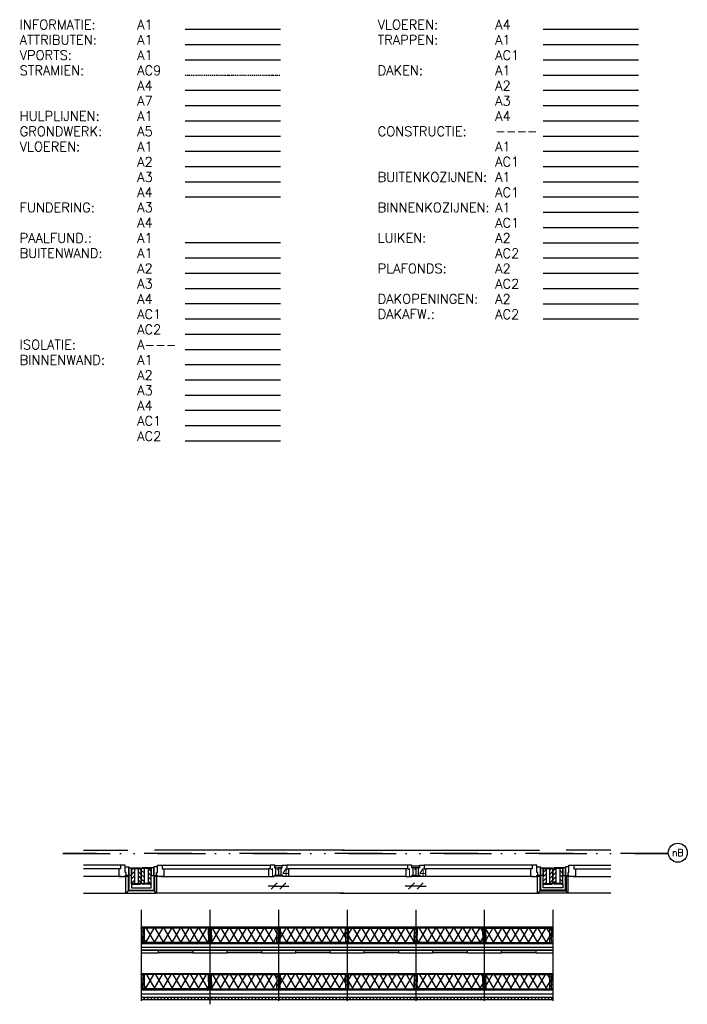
# Model space of a CAD drawing. Extents: x 7198 to 172353, y -998 to 131648.
# Tile 63 of 66: x 106598 to 115357, y 82936 to 95853. Entities that reach past the tile are written whole.
import ezdxf
from ezdxf.enums import TextEntityAlignment as Align

# ---------------------------------------------------------------- set-up
doc = ezdxf.new("R2010")
doc.units = 0
doc.header["$LTSCALE"] = 50
doc.header["$MEASUREMENT"] = 0
doc.header["$PDSIZE"] = -1
for name, pattern in [('DASHDOT', [25, 12.5, -6.25, 0, -6.25]), ('DASHDOT2', [0.5, 0.25, -0.125, 0, -0.125]), ('DD1', [2.66667, 1.66667, -0.5, 0, -0.5]), ('HIDDEN2', [0.1875, 0.125, -0.0625])]:
    doc.linetypes.add(name, pattern=pattern)
doc.layers.get('0').update_dxf_attribs({"linetype": 'CONTINUOUS'})
doc.layers.get('DEFPOINTS').update_dxf_attribs({"linetype": 'CONTINUOUS'})
for name, color, linetype in [('A--01A1_ACEER', 1, 'CONTINUOUS'), ('A--A21--_F-23-', 9, 'CONTINUOUS'), ('A--A25--_F-2--', 9, 'CONTINUOUS'), ('A--A42--_F-23-', 9, 'CONTINUOUS'), ('A--I01A1_INFO', 1, 'CONTINUOUS'), ('A--L$7A1-_STRAMIEN', 1, 'CONTINUOUS'), ('A--L01A1_ATTRIBUTEN', 1, 'CONTINUOUS'), ('A--L07A4_STRAMIEN', 4, 'CONTINUOUS'), ('A--L07A7_STRAMIEN', 7, 'CONTINUOUS'), ('A--L07AC9_STRAMIEN', 9, 'DASHDOT2'), ('A--L08A1_HULPLIJNEN', 1, 'CONTINUOUS'), ('A--L11A5_GRONDWERK', 5, 'CONTINUOUS'), ('A--L13A1_VLOEREN', 1, 'CONTINUOUS'), ('A--L13A2_VLOEREN', 2, 'CONTINUOUS'), ('A--L13A3_VLOEREN', 3, 'CONTINUOUS'), ('A--L13A4_VLOEREN', 4, 'CONTINUOUS'), ('A--L17A1_PAALFUNDERING', 1, 'CONTINUOUS'), ('A--L21--', 3, 'CONTINUOUS'), ('A--L21--_F-2--', 7, 'CONTINUOUS'), ('A--L21A1_BUITENWAND', 1, 'CONTINUOUS'), ('A--L21A2_BUITENWAND', 2, 'CONTINUOUS'), ('A--L21A2_ISOLATIE', 1, 'CONTINUOUS'), ('A--L21A3_BUITENWAND', 3, 'CONTINUOUS'), ('A--L21A4_BUITENWAND', 4, 'CONTINUOUS'), ('A--L21AC1_BUITENWAND', 1, 'HIDDEN2'), ('A--L22A1_BINNENWAND', 1, 'CONTINUOUS'), ('A--L22A2_BINNENWAND', 2, 'CONTINUOUS'), ('A--L22A3_BINNENWAND', 3, 'CONTINUOUS'), ('A--L22A4_BINNENWAND', 4, 'CONTINUOUS'), ('A--L22AC1_BINNENWAND', 1, 'HIDDEN2'), ('A--L22AC2_BINNENWAND', 2, 'HIDDEN2'), ('A--L23A4_VLOEREN', 4, 'CONTINUOUS'), ('A--L24A1_TRAPPEN', 1, 'CONTINUOUS'), ('A--L24AC1_TRAPPEN', 1, 'HIDDEN2'), ('A--L25--', 7, 'CONTINUOUS'), ('A--L25--_F-23-', 7, 'CONTINUOUS'), ('A--L27A1_DAKEN', 1, 'CONTINUOUS'), ('A--L27A2_DAKEN', 2, 'CONTINUOUS'), ('A--L27A3_DAKEN', 3, 'CONTINUOUS'), ('A--L27A4_DAKEN', 4, 'CONTINUOUS'), ('A--L28_KONSTRUKTIES', 4, 'CONTINUOUS'), ('A--L28A1_KONSTRUKTIES', 1, 'CONTINUOUS'), ('A--L28AC1_KONSTRUKTIES', 1, 'HIDDEN2'), ('A--L31A1_BUITENKOZIJN', 1, 'CONTINUOUS'), ('A--L31AC1_BUITENKOZIJN', 1, 'HIDDEN2'), ('A--L32A1_BINNENKOZIJN', 1, 'CONTINUOUS'), ('A--L32AC1_BINNENKOZIJN', 1, 'HIDDEN2'), ('A--L33A2_LUIKEN', 2, 'CONTINUOUS'), ('A--L33AC2_LUIKEN', 2, 'HIDDEN2'), ('A--L35A2_PLAFONDS', 2, 'CONTINUOUS'), ('A--L35AC2_PLAFONDS', 2, 'HIDDEN2'), ('A--L37A2_DAKOPENINGEN', 2, 'CONTINUOUS'), ('A--L3A1_VPORTS', 1, 'CONTINUOUS'), ('A--L42--', 7, 'CONTINUOUS'), ('A--L42--_F-23-', 7, 'CONTINUOUS'), ('A--L47A2_DAKAFW', 2, 'HIDDEN2'), ('A--M$1A-_F123-', 1, 'CONTINUOUS'), ('AT$1A-25_TEKST', 2, 'CONTINUOUS'), ('STRAMIEN', 1, 'DD1'), ('X--LR---_CP', 7, 'CONTINUOUS')]:
    doc.layers.add(name, color=color, linetype=linetype)
doc.styles.add('B-01', font='SIMPLEX.SHX', dxfattribs={"width": 0.8, "height": 4.5})
doc.styles.add('HIEMSTRA', font='romans.shx')
doc.dimstyles.get("Standard").update_dxf_attribs({"dimscale": 40, "dimtxt": 2.5, "dimasz": 2, "dimexe": 0.3, "dimexo": 0.3, "dimgap": 2, "dimtad": 1, "dimdec": 0, "dimzin": 0, "dimdsep": 46, "dimtxsty": 'HIEMSTRA', "dimblk1": 'OBLIQUE', "dimblk2": 'OBLIQUE', "dimsah": 1, "dimcen": -0.09, "dimdle": 0.3, "dimse1": 1, "dimclrd": 2, "dimclre": 2, "dimclrt": 3, "dimadec": 0, "dimazin": 0, "dimtfac": 1, "dimtdec": 4, "dimtofl": 0, "dimtmove": 2, "dimatfit": 3, "dimldrblk": 'OBLIQUE', "dimfxl": 1, "dimtvp": 625, "dimtolj": 1, "dimtzin": 0, "dimarcsym": 0})
pattern_1 = [(60, (0, -50), (-86.603, 50), []), (120, (0, -50), (-86.603, -50), [])]
pattern_2 = [(240, (6e-15, 50), (86.603, -50), []), (300, (6e-15, 50), (86.603, 50), [])]

# ---------------------------------------------------------------- blocks, each defined once
blk = doc.blocks.new('*U756')
at = {"layer": 'A--A42--_F-23-', "linetype": 'Continuous'}
h = blk.add_hatch(dxfattribs=at)
h.set_pattern_fill('ALFALINE', color=256, scale=40, style=0)
h.set_pattern_definition([(45, (-108063.55, -84517.18), (-28.284271, 28.284271), [])])
h.paths.add_polyline_path([(0, 0), (0, 5), (120, 5), (120, 0), (120, -5), (0, -5)])
at = {"layer": 'A--L42--_F-23-', "color": 2, "linetype": 'Continuous'}
for points in [[(0, 0), (0, 5), (120, 5), (120, 0)], [(0, 0), (0, -5), (120, -5), (120, 0)]]:
    blk.add_lwpolyline(points, dxfattribs=at)
blk = doc.blocks.new('*U755')
at = {"layer": 'A--A42--_F-23-', "linetype": 'Continuous'}
h = blk.add_hatch(dxfattribs=at)
h.set_pattern_fill('ALFALINE', color=256, scale=40, style=0)
h.set_pattern_definition([(45, (-108063.55, -84723.18), (-28.284271, 28.284271), [])])
h.paths.add_polyline_path([(0, 0), (0, 5), (120, 5), (120, 0), (120, -5), (0, -5)])
at = {"layer": 'A--L42--_F-23-', "color": 2, "linetype": 'Continuous'}
for points in [[(0, 0), (0, 5), (120, 5), (120, 0)], [(0, 0), (0, -5), (120, -5), (120, 0)]]:
    blk.add_lwpolyline(points, dxfattribs=at)
blk = doc.blocks.new('NH40_196')
at = {"layer": 'A--A25--_F-2--'}
h = blk.add_hatch(dxfattribs=at)
h.set_pattern_fill('ALFALINE', color=256, scale=40, style=0, pattern_type=2)
h.set_pattern_definition([(45, (-6, 0), (-28.284, 28.284), [])])
h.paths.add_polyline_path([(0, 0), (0, 196), (40, 196), (40, 0)])
at = {"layer": 'A--L25--_F-23-', "color": 2, "linetype": 'Continuous'}
blk.add_lwpolyline([(0, 0), (0, 196), (40, 196), (40, 0)], close=True, dxfattribs=at)
at = {"layer": 'X--LR---_CP'}
for p in [(0, 0), (0, 0), (40, 0)]:
    blk.add_point(p, dxfattribs=at)
blk = doc.blocks.new('*U754')
at = {"layer": 'A--A42--_F-23-', "linetype": 'Continuous'}
h = blk.add_hatch(dxfattribs=at)
h.set_pattern_fill('ALFALINE', color=256, scale=40, style=0)
h.set_pattern_definition([(45, (-108323.55, -84517.18), (-28.284271, 28.284271), [])])
h.paths.add_polyline_path([(0, 0), (0, -5), (-120, -5), (-120, 0), (-120, 5), (0, 5)])
at = {"layer": 'A--L42--_F-23-', "color": 2, "linetype": 'Continuous'}
for points in [[(0, 0), (0, 5), (-120, 5), (-120, 0)], [(0, 0), (0, -5), (-120, -5), (-120, 0)]]:
    blk.add_lwpolyline(points, dxfattribs=at)
blk = doc.blocks.new('*U753')
at = {"layer": 'A--A42--_F-23-', "linetype": 'Continuous'}
h = blk.add_hatch(dxfattribs=at)
h.set_pattern_fill('ALFALINE', color=256, scale=40, style=0)
h.set_pattern_definition([(45, (-108323.55, -84723.18), (-28.284271, 28.284271), [])])
h.paths.add_polyline_path([(0, 0), (0, -5), (-120, -5), (-120, 0), (-120, 5), (0, 5)])
at = {"layer": 'A--L42--_F-23-', "color": 2, "linetype": 'Continuous'}
for points in [[(0, 0), (0, 5), (-120, 5), (-120, 0)], [(0, 0), (0, -5), (-120, -5), (-120, 0)]]:
    blk.add_lwpolyline(points, dxfattribs=at)
blk = doc.blocks.new('_OBLIQUE')
at = {"color": 0, "linetype": 'ByBlock'}
blk.add_line((-0.5, -0.5), (0.5, 0.5), dxfattribs=at)
blk = doc.blocks.new('*D254')
at = {"color": 2, "linetype": 'ByBlock', "transparency": 16777216}
for p, q in [((41280, 7475), (41200, 7475)), ((41280, 7475), (41394, 7475)), ((41394, 7485), (41394, 7487)), ((41394, 7475), (41474, 7475))]:
    blk.add_line(p, q, dxfattribs=at)
at = {"layer": 'DEFPOINTS', "color": 0, "linetype": 'ByBlock', "transparency": 16777216}
for p in [(41280, 7473), (41394, 7475), (41394, 7473)]:
    blk.add_point(p, dxfattribs=at)
at = {"color": 2, "linetype": 'ByBlock', "transparency": 16777216, "xscale": 80, "yscale": 80, "zscale": 80}
blk.add_blockref('_OBLIQUE', (41280, 7475), dxfattribs=at)
at = {"color": 2, "linetype": 'ByBlock', "transparency": 16777216, "xscale": 80, "yscale": 80, "zscale": 80, "rotation": 180}
blk.add_blockref('_OBLIQUE', (41394, 7475), dxfattribs=at)
at = {"color": 3, "linetype": 'ByBlock', "transparency": 16777216, "insert": (41337, 7657), "char_height": 100, "attachment_point": 5, "style": 'HIEMSTRA'}
blk.add_mtext('\\A1;114', dxfattribs=at)
blk = doc.blocks.new('*U752')
at = {"layer": 'A--A42--_F-23-', "linetype": 'Continuous'}
h = blk.add_hatch(dxfattribs=at)
h.set_pattern_fill('ALFALINE', color=256, scale=40, style=0)
h.set_pattern_definition([(45, (-110050.55, -84623.18), (-28.284271, 28.284271), [])])
h.paths.add_polyline_path([(0, 0), (0, -5), (-114, -5), (-114, 0), (-114, 5), (0, 5)])
at = {"layer": 'A--L42--_F-23-', "color": 2, "linetype": 'Continuous'}
for points in [[(0, 0), (0, 5), (-114, 5), (-114, 0)], [(0, 0), (0, -5), (-114, -5), (-114, 0)]]:
    blk.add_lwpolyline(points, dxfattribs=at)
blk = doc.blocks.new('*D255')
at = {"color": 2, "linetype": 'ByBlock', "transparency": 16777216}
for p, q in [((43080, 7475), (43000, 7475)), ((43080, 7485), (43080, 7487)), ((43194, 7475), (43080, 7475)), ((43194, 7475), (43274, 7475))]:
    blk.add_line(p, q, dxfattribs=at)
at = {"layer": 'DEFPOINTS', "color": 0, "linetype": 'ByBlock', "transparency": 16777216}
for p in [(43080, 7475), (43080, 7473), (43194, 7473)]:
    blk.add_point(p, dxfattribs=at)
at = {"color": 2, "linetype": 'ByBlock', "transparency": 16777216, "xscale": 80, "yscale": 80, "zscale": 80}
blk.add_blockref('_OBLIQUE', (43080, 7475), dxfattribs=at)
at = {"color": 2, "linetype": 'ByBlock', "transparency": 16777216, "xscale": 80, "yscale": 80, "zscale": 80, "rotation": 180}
blk.add_blockref('_OBLIQUE', (43194, 7475), dxfattribs=at)
at = {"color": 3, "linetype": 'ByBlock', "transparency": 16777216, "insert": (43137, 7657), "char_height": 100, "attachment_point": 5, "style": 'HIEMSTRA'}
blk.add_mtext('\\A1;114', dxfattribs=at)
blk = doc.blocks.new('*U751')
at = {"layer": 'A--A42--_F-23-', "linetype": 'Continuous'}
h = blk.add_hatch(dxfattribs=at)
h.set_pattern_fill('ALFALINE', color=256, scale=40, style=0)
h.set_pattern_definition([(45, (-111736.55, -84623.18), (-28.284271, 28.284271), [])])
h.paths.add_polyline_path([(0, 0), (0, 5), (114, 5), (114, 0), (114, -5), (0, -5)])
at = {"layer": 'A--L42--_F-23-', "color": 2, "linetype": 'Continuous'}
for points in [[(0, 0), (0, 5), (114, 5), (114, 0)], [(0, 0), (0, -5), (114, -5), (114, 0)]]:
    blk.add_lwpolyline(points, dxfattribs=at)
blk = doc.blocks.new('*U750')
at = {"layer": 'A--A42--_F-23-', "linetype": 'Continuous'}
h = blk.add_hatch(dxfattribs=at)
h.set_pattern_fill('ALFALINE', color=256, scale=40, style=0)
h.set_pattern_definition([(45, (-113723.55, -84517.18), (-28.284271, 28.284271), [])])
h.paths.add_polyline_path([(0, 0), (0, -5), (-120, -5), (-120, 0), (-120, 5), (0, 5)])
at = {"layer": 'A--L42--_F-23-', "color": 2, "linetype": 'Continuous'}
for points in [[(0, 0), (0, 5), (-120, 5), (-120, 0)], [(0, 0), (0, -5), (-120, -5), (-120, 0)]]:
    blk.add_lwpolyline(points, dxfattribs=at)
blk = doc.blocks.new('*U749')
at = {"layer": 'A--A42--_F-23-', "linetype": 'Continuous'}
h = blk.add_hatch(dxfattribs=at)
h.set_pattern_fill('ALFALINE', color=256, scale=40, style=0)
h.set_pattern_definition([(45, (-113463.55, -84517.18), (-28.284271, 28.284271), [])])
h.paths.add_polyline_path([(0, 0), (0, 5), (120, 5), (120, 0), (120, -5), (0, -5)])
at = {"layer": 'A--L42--_F-23-', "color": 2, "linetype": 'Continuous'}
for points in [[(0, 0), (0, 5), (120, 5), (120, 0)], [(0, 0), (0, -5), (120, -5), (120, 0)]]:
    blk.add_lwpolyline(points, dxfattribs=at)
blk = doc.blocks.new('*U748')
at = {"layer": 'A--A42--_F-23-', "linetype": 'Continuous'}
h = blk.add_hatch(dxfattribs=at)
h.set_pattern_fill('ALFALINE', color=256, scale=40, style=0)
h.set_pattern_definition([(45, (-113723.55, -84723.18), (-28.284271, 28.284271), [])])
h.paths.add_polyline_path([(0, 0), (0, -5), (-120, -5), (-120, 0), (-120, 5), (0, 5)])
at = {"layer": 'A--L42--_F-23-', "color": 2, "linetype": 'Continuous'}
for points in [[(0, 0), (0, 5), (-120, 5), (-120, 0)], [(0, 0), (0, -5), (-120, -5), (-120, 0)]]:
    blk.add_lwpolyline(points, dxfattribs=at)
blk = doc.blocks.new('*U747')
at = {"layer": 'A--A42--_F-23-', "linetype": 'Continuous'}
h = blk.add_hatch(dxfattribs=at)
h.set_pattern_fill('ALFALINE', color=256, scale=40, style=0)
h.set_pattern_definition([(45, (-113463.55, -84723.18), (-28.284271, 28.284271), [])])
h.paths.add_polyline_path([(0, 0), (0, 5), (120, 5), (120, 0), (120, -5), (0, -5)])
at = {"layer": 'A--L42--_F-23-', "color": 2, "linetype": 'Continuous'}
for points in [[(0, 0), (0, 5), (120, 5), (120, 0)], [(0, 0), (0, -5), (120, -5), (120, 0)]]:
    blk.add_lwpolyline(points, dxfattribs=at)
blk = doc.blocks.new('*U746')
at = {"layer": 'A--A42--_F-23-', "linetype": 'Continuous'}
h = blk.add_hatch(dxfattribs=at)
h.set_pattern_fill('ALFALINE', color=256, scale=40, style=0)
h.set_pattern_definition([(45, (-113583.69, -83735.577), (-28.284271, 28.284271), [])])
h.paths.add_polyline_path([(0, 0), (0, -5), (-5380, -5), (-5380, 0), (-5380, 5), (0, 5)])
at = {"layer": 'A--L42--_F-23-', "color": 2, "linetype": 'Continuous'}
for points in [[(0, 0), (0, 5), (-5380, 5), (-5380, 0)], [(0, 0), (0, -5), (-5380, -5), (-5380, 0)]]:
    blk.add_lwpolyline(points, dxfattribs=at)
blk = doc.blocks.new('*U745')
at = {"layer": 'A--A42--_F-23-', "linetype": 'Continuous'}
h = blk.add_hatch(dxfattribs=at)
h.set_pattern_fill('ALFALINE', color=256, scale=40, style=0)
h.set_pattern_definition([(45, (-113583.54, -83941.577), (-28.284271, 28.284271), [])])
h.paths.add_polyline_path([(0, 0), (0, -5), (-5380, -5), (-5380, 0), (-5380, 5), (0, 5)])
at = {"layer": 'A--L42--_F-23-', "color": 2, "linetype": 'Continuous'}
for points in [[(0, 0), (0, 5), (-5380, 5), (-5380, 0)], [(0, 0), (0, -5), (-5380, -5), (-5380, 0)]]:
    blk.add_lwpolyline(points, dxfattribs=at)
blk = doc.blocks.new('*U744')
at = {"layer": 'A--A21--_F-23-', "linetype": 'Continuous'}
h = blk.add_hatch(dxfattribs=at)
h.set_pattern_fill('ALFAISO', color=256, scale=100, style=0)
h.set_pattern_definition(pattern_1)
h.paths.add_polyline_path([(0, 0), (0, 95), (860, 95), (860, 0), (860, -95), (0, -95)])
at = {"layer": 'A--L21--_F-2--', "color": 2, "linetype": 'Continuous'}
for points in [[(0, 0), (0, 95), (860, 95), (860, 0)], [(0, 0), (0, -95), (860, -95), (860, 0)]]:
    blk.add_lwpolyline(points, dxfattribs=at)
blk = doc.blocks.new('*U743')
at = {"layer": 'A--A21--_F-23-', "linetype": 'Continuous'}
h = blk.add_hatch(dxfattribs=at)
h.set_pattern_fill('ALFAISO', color=256, scale=100, angle=180, style=0)
h.set_pattern_definition(pattern_2)
h.paths.add_polyline_path([(0, 0), (0, -95), (-860, -95), (-860, 0), (-860, 95), (0, 95)])
at = {"layer": 'A--L21--_F-2--', "color": 2, "linetype": 'Continuous'}
for points in [[(0, 0), (0, 95), (-860, 95), (-860, 0)], [(0, 0), (0, -95), (-860, -95), (-860, 0)]]:
    blk.add_lwpolyline(points, dxfattribs=at)
blk = doc.blocks.new('*U742')
at = {"layer": 'A--A21--_F-23-', "linetype": 'Continuous'}
h = blk.add_hatch(dxfattribs=at)
h.set_pattern_fill('ALFAISO', color=256, scale=100, angle=180, style=0)
h.set_pattern_definition(pattern_2)
h.paths.add_polyline_path([(0, 0), (0, -95), (-860, -95), (-860, 0), (-860, 95), (0, 95)])
at = {"layer": 'A--L21--_F-2--', "color": 2, "linetype": 'Continuous'}
for points in [[(0, 0), (0, 95), (-860, 95), (-860, 0)], [(0, 0), (0, -95), (-860, -95), (-860, 0)]]:
    blk.add_lwpolyline(points, dxfattribs=at)
blk = doc.blocks.new('*U741')
at = {"layer": 'A--A21--_F-23-', "linetype": 'Continuous'}
h = blk.add_hatch(dxfattribs=at)
h.set_pattern_fill('ALFAISO', color=256, scale=100, angle=180, style=0)
h.set_pattern_definition(pattern_2)
h.paths.add_polyline_path([(0, 0), (0, -95), (-860, -95), (-860, 0), (-860, 95), (0, 95)])
at = {"layer": 'A--L21--_F-2--', "color": 2, "linetype": 'Continuous'}
for points in [[(0, 0), (0, 95), (-860, 95), (-860, 0)], [(0, 0), (0, -95), (-860, -95), (-860, 0)]]:
    blk.add_lwpolyline(points, dxfattribs=at)
blk = doc.blocks.new('*U740')
at = {"layer": 'A--A21--_F-23-', "linetype": 'Continuous'}
h = blk.add_hatch(dxfattribs=at)
h.set_pattern_fill('ALFAISO', color=256, scale=100, style=0)
h.set_pattern_definition(pattern_1)
h.paths.add_polyline_path([(0, 0), (0, 95), (860, 95), (860, 0), (860, -95), (0, -95)])
at = {"layer": 'A--L21--_F-2--', "color": 2, "linetype": 'Continuous'}
for points in [[(0, 0), (0, 95), (860, 95), (860, 0)], [(0, 0), (0, -95), (860, -95), (860, 0)]]:
    blk.add_lwpolyline(points, dxfattribs=at)
blk = doc.blocks.new('*U739')
at = {"layer": 'A--A21--_F-23-', "linetype": 'Continuous'}
h = blk.add_hatch(dxfattribs=at)
h.set_pattern_fill('ALFAISO', color=256, scale=100, style=0)
h.set_pattern_definition(pattern_1)
h.paths.add_polyline_path([(0, 0), (0, 95), (860, 95), (860, 0), (860, -95), (0, -95)])
at = {"layer": 'A--L21--_F-2--', "color": 2, "linetype": 'Continuous'}
for points in [[(0, 0), (0, 95), (860, 95), (860, 0)], [(0, 0), (0, -95), (860, -95), (860, 0)]]:
    blk.add_lwpolyline(points, dxfattribs=at)
blk = doc.blocks.new('*U738')
at = {"layer": 'A--A42--_F-23-', "linetype": 'Continuous'}
h = blk.add_hatch(dxfattribs=at)
h.set_pattern_fill('ALFALINE', color=256, scale=40, style=0)
h.set_pattern_definition([(45, (-113583.69, -83126.85), (-28.284271, 28.284271), [])])
h.paths.add_polyline_path([(0, 0), (0, -5), (-5380, -5), (-5380, 0), (-5380, 5), (0, 5)])
at = {"layer": 'A--L42--_F-23-', "color": 2, "linetype": 'Continuous'}
for points in [[(0, 0), (0, 5), (-5380, 5), (-5380, 0)], [(0, 0), (0, -5), (-5380, -5), (-5380, 0)]]:
    blk.add_lwpolyline(points, dxfattribs=at)
blk = doc.blocks.new('*U737')
at = {"layer": 'A--A42--_F-23-', "linetype": 'Continuous'}
h = blk.add_hatch(dxfattribs=at)
h.set_pattern_fill('ALFALINE', color=256, scale=40, style=0)
h.set_pattern_definition([(45, (-113583.54, -83332.85), (-28.284271, 28.284271), [])])
h.paths.add_polyline_path([(0, 0), (0, -5), (-5380, -5), (-5380, 0), (-5380, 5), (0, 5)])
at = {"layer": 'A--L42--_F-23-', "color": 2, "linetype": 'Continuous'}
for points in [[(0, 0), (0, 5), (-5380, 5), (-5380, 0)], [(0, 0), (0, -5), (-5380, -5), (-5380, 0)]]:
    blk.add_lwpolyline(points, dxfattribs=at)
blk = doc.blocks.new('*U736')
at = {"layer": 'A--A21--_F-23-', "linetype": 'Continuous'}
h = blk.add_hatch(dxfattribs=at)
h.set_pattern_fill('ALFAISO', color=256, scale=100, style=0)
h.set_pattern_definition(pattern_1)
h.paths.add_polyline_path([(0, 0), (0, 95), (860, 95), (860, 0), (860, -95), (0, -95)])
at = {"layer": 'A--L21--_F-2--', "color": 2, "linetype": 'Continuous'}
for points in [[(0, 0), (0, 95), (860, 95), (860, 0)], [(0, 0), (0, -95), (860, -95), (860, 0)]]:
    blk.add_lwpolyline(points, dxfattribs=at)
blk = doc.blocks.new('*U735')
at = {"layer": 'A--A21--_F-23-', "linetype": 'Continuous'}
h = blk.add_hatch(dxfattribs=at)
h.set_pattern_fill('ALFAISO', color=256, scale=100, angle=180, style=0)
h.set_pattern_definition(pattern_2)
h.paths.add_polyline_path([(0, 0), (0, -95), (-860, -95), (-860, 0), (-860, 95), (0, 95)])
at = {"layer": 'A--L21--_F-2--', "color": 2, "linetype": 'Continuous'}
for points in [[(0, 0), (0, 95), (-860, 95), (-860, 0)], [(0, 0), (0, -95), (-860, -95), (-860, 0)]]:
    blk.add_lwpolyline(points, dxfattribs=at)
blk = doc.blocks.new('*U734')
at = {"layer": 'A--A21--_F-23-', "linetype": 'Continuous'}
h = blk.add_hatch(dxfattribs=at)
h.set_pattern_fill('ALFAISO', color=256, scale=100, angle=180, style=0)
h.set_pattern_definition(pattern_2)
h.paths.add_polyline_path([(0, 0), (0, -95), (-860, -95), (-860, 0), (-860, 95), (0, 95)])
at = {"layer": 'A--L21--_F-2--', "color": 2, "linetype": 'Continuous'}
for points in [[(0, 0), (0, 95), (-860, 95), (-860, 0)], [(0, 0), (0, -95), (-860, -95), (-860, 0)]]:
    blk.add_lwpolyline(points, dxfattribs=at)
blk = doc.blocks.new('*U733')
at = {"layer": 'A--A21--_F-23-', "linetype": 'Continuous'}
h = blk.add_hatch(dxfattribs=at)
h.set_pattern_fill('ALFAISO', color=256, scale=100, angle=180, style=0)
h.set_pattern_definition(pattern_2)
h.paths.add_polyline_path([(0, 0), (0, -95), (-860, -95), (-860, 0), (-860, 95), (0, 95)])
at = {"layer": 'A--L21--_F-2--', "color": 2, "linetype": 'Continuous'}
for points in [[(0, 0), (0, 95), (-860, 95), (-860, 0)], [(0, 0), (0, -95), (-860, -95), (-860, 0)]]:
    blk.add_lwpolyline(points, dxfattribs=at)
blk = doc.blocks.new('*U732')
at = {"layer": 'A--A21--_F-23-', "linetype": 'Continuous'}
h = blk.add_hatch(dxfattribs=at)
h.set_pattern_fill('ALFAISO', color=256, scale=100, style=0)
h.set_pattern_definition(pattern_1)
h.paths.add_polyline_path([(0, 0), (0, 95), (860, 95), (860, 0), (860, -95), (0, -95)])
at = {"layer": 'A--L21--_F-2--', "color": 2, "linetype": 'Continuous'}
for points in [[(0, 0), (0, 95), (860, 95), (860, 0)], [(0, 0), (0, -95), (860, -95), (860, 0)]]:
    blk.add_lwpolyline(points, dxfattribs=at)
blk = doc.blocks.new('*U731')
at = {"layer": 'A--A21--_F-23-', "linetype": 'Continuous'}
h = blk.add_hatch(dxfattribs=at)
h.set_pattern_fill('ALFAISO', color=256, scale=100, style=0)
h.set_pattern_definition(pattern_1)
h.paths.add_polyline_path([(0, 0), (0, 95), (860, 95), (860, 0), (860, -95), (0, -95)])
at = {"layer": 'A--L21--_F-2--', "color": 2, "linetype": 'Continuous'}
for points in [[(0, 0), (0, 95), (860, 95), (860, 0)], [(0, 0), (0, -95), (860, -95), (860, 0)]]:
    blk.add_lwpolyline(points, dxfattribs=at)

msp = doc.modelspace()

# ---------------------------------------------------------------- hatches: boundary and pattern name
at = {"layer": 'A--01A1_ACEER', "linetype": 'Continuous'}
h = msp.add_hatch(dxfattribs=at)
h.set_pattern_fill('ANSI31', color=256, scale=250, style=0)
h.set_pattern_definition([(45, (74926.573, 88022.527), (-22.097087, 22.097087), [])])
h.paths.add_polyline_path([(108193.5, 83029.8), (113593.5, 83029.8), (113593.5, 82999.8), (108193.5, 82999.8)])

# ---------------------------------------------------------------- linework, layer by layer
for p, q in [((108193.5, 84177), (108193.5, 82981.4)), ((109093.5, 84177), (109093.5, 82936.4)), ((109993.5, 84177), (109993.5, 82981.4)), ((110893.5, 84177), (110893.5, 82981.4)), ((111793.5, 84177), (111793.5, 82981.4)), ((112693.5, 84177), (112693.5, 82981.4)), ((113593.5, 84177), (113593.5, 82981.4))]:
    msp.add_line(p, q, dxfattribs=at)
at = {"layer": 'A--I01A1_INFO'}
msp.add_line((108768.4, 95727.5), (110018.4, 95727.5), dxfattribs=at)
at = {"layer": 'A--L$7A1-_STRAMIEN'}
msp.add_circle((115231.7, 84925.7), 125, dxfattribs=at)
at = {"layer": 'A--L01A1_ATTRIBUTEN'}
msp.add_line((108768.4, 95527.5), (110018.4, 95527.5), dxfattribs=at)
at = {"layer": 'A--L07A4_STRAMIEN'}
msp.add_line((108768.4, 94927.5), (110018.4, 94927.5), dxfattribs=at)
at = {"layer": 'A--L07A7_STRAMIEN'}
msp.add_line((108768.4, 94727.5), (110018.4, 94727.5), dxfattribs=at)
at = {"layer": 'A--L07AC9_STRAMIEN'}
msp.add_line((108768.4, 95127.5), (110018.4, 95127.5), dxfattribs=at)
at = {"layer": 'A--L08A1_HULPLIJNEN'}
msp.add_line((108768.4, 94527.5), (110018.4, 94527.5), dxfattribs=at)
at = {"layer": 'A--L11A5_GRONDWERK'}
msp.add_line((108768.4, 94327.5), (110018.4, 94327.5), dxfattribs=at)
at = {"layer": 'A--L13A1_VLOEREN'}
msp.add_line((108768.4, 94127.5), (110018.4, 94127.5), dxfattribs=at)
at = {"layer": 'A--L13A2_VLOEREN'}
msp.add_line((108768.4, 93927.5), (110018.4, 93927.5), dxfattribs=at)
at = {"layer": 'A--L13A3_VLOEREN'}
msp.add_line((108768.4, 93727.5), (110018.4, 93727.5), dxfattribs=at)
at = {"layer": 'A--L13A4_VLOEREN'}
msp.add_line((108768.4, 93527.5), (110018.4, 93527.5), dxfattribs=at)
at = {"layer": 'A--L17A1_PAALFUNDERING'}
msp.add_line((108768.4, 92928.8), (110018.4, 92928.8), dxfattribs=at)
at = {"layer": 'A--L21--'}
for p, q in [((108193.5, 83029.8), (113593.5, 83029.8)), ((108193.5, 82999.8), (113593.5, 82999.8))]:
    msp.add_line(p, q, dxfattribs=at)
for points in [[(107991.5, 84400.2), (107991.5, 84618.2), (108021.5, 84618.2), (108021.5, 84426.2), (107995.5, 84400.2)], [(108395.5, 84400.2), (108395.5, 84618.2), (108365.5, 84618.2), (108365.5, 84426.2), (108391.5, 84400.2)], [(113391.5, 84400.2), (113391.5, 84618.2), (113421.5, 84618.2), (113421.5, 84426.2), (113395.5, 84400.2)], [(113795.5, 84400.2), (113795.5, 84618.2), (113765.5, 84618.2), (113765.5, 84426.2), (113791.5, 84400.2)], [(108363.5, 84424.2), (108023.5, 84424.2), (107997.5, 84398.2), (107997.5, 84394.2), (108389.5, 84394.2), (108389.5, 84398.2)], [(113423.5, 84424.2), (113763.5, 84424.2), (113789.5, 84398.2), (113789.5, 84394.2), (113397.5, 84394.2), (113397.5, 84398.2)], [(108868.5, 83612.6), (108418.5, 83612.6), (108418.5, 83642.6), (108868.5, 83642.6)], [(108868.5, 83612.6), (109318.5, 83612.6), (109318.5, 83642.6), (108868.5, 83642.6)], [(109768.5, 83612.6), (109318.5, 83612.6), (109318.5, 83642.6), (109768.5, 83642.6)], [(109768.5, 83612.6), (110218.5, 83612.6), (110218.5, 83642.6), (109768.5, 83642.6)], [(110668.5, 83612.6), (110218.5, 83612.6), (110218.5, 83642.6), (110668.5, 83642.6)], [(110668.5, 83612.6), (111118.5, 83612.6), (111118.5, 83642.6), (110668.5, 83642.6)], [(111568.5, 83612.6), (111118.5, 83612.6), (111118.5, 83642.6), (111568.5, 83642.6)], [(111568.5, 83612.6), (112018.5, 83612.6), (112018.5, 83642.6), (111568.5, 83642.6)], [(112468.5, 83612.6), (112018.5, 83612.6), (112018.5, 83642.6), (112468.5, 83642.6)], [(112468.5, 83612.6), (112918.5, 83612.6), (112918.5, 83642.6), (112468.5, 83642.6)], [(113368.5, 83612.6), (112918.5, 83612.6), (112918.5, 83642.6), (113368.5, 83642.6)]]:
    msp.add_lwpolyline(points, close=True, dxfattribs=at)
for points in [[(108193.5, 83612.6), (108418.5, 83612.6), (108418.5, 83642.6), (108193.5, 83642.6)], [(113593.5, 83642.6), (113368.5, 83642.6), (113368.5, 83612.6), (113593.5, 83612.6)]]:
    msp.add_lwpolyline(points, dxfattribs=at)
at = {"layer": 'A--L21A1_BUITENWAND'}
msp.add_line((108768.4, 92728.8), (110018.4, 92728.8), dxfattribs=at)
at = {"layer": 'A--L21A2_BUITENWAND'}
msp.add_line((108768.4, 92528.8), (110018.4, 92528.8), dxfattribs=at)
at = {"layer": 'A--L21A2_BUITENWAND', "color": 2, "linetype": 'Continuous'}
for p, q in [((108031.5, 84628.2), (108031.5, 84434.2)), ((108355.5, 84628.2), (108355.5, 84434.2)), ((108031.5, 84434.2), (108355.5, 84434.2))]:
    msp.add_line(p, q, dxfattribs=at)
for points in [[(107983.5, 84763.2), (107919.6, 84763.2), (107919.6, 84712.2), (107898.6, 84712.2), (107898.6, 84613.2), (107983.5, 84613.2), (107983.5, 84628.2), (107993.6, 84628.2), (107993.6, 84667.2), (107983.5, 84667.2)], [(107993.6, 84667.2), (107983.5, 84667.2), (107983.5, 84738.2), (107998.7, 84738.2), (108017.8, 84738.2), (108029.5, 84738.2), (108029.5, 84628.2), (107993.6, 84628.2)], [(108393.5, 84667.2), (108403.6, 84667.2), (108403.6, 84738.2), (108388.4, 84738.2), (108369.3, 84738.2), (108357.6, 84738.2), (108357.6, 84628.2), (108393.5, 84628.2)], [(108403.6, 84763.2), (108467.5, 84763.2), (108467.5, 84712.2), (108488.5, 84712.2), (108488.5, 84613.2), (108403.6, 84613.2), (108403.6, 84628.2), (108393.5, 84628.2), (108393.5, 84667.2), (108403.6, 84667.2)], [(108029.5, 84628.2), (108029.5, 84728.2), (108063.5, 84728.2), (108063.5, 84628.2)], [(108357.6, 84628.2), (108357.6, 84728.2), (108323.5, 84728.2), (108323.5, 84628.2)]]:
    msp.add_lwpolyline(points, close=True, dxfattribs=at)
msp.add_lwpolyline([(108063.5, 84512.2), (108063.5, 84466.2), (108323.5, 84466.2), (108323.5, 84512.2)], dxfattribs=at)
at = {"layer": 'A--L21A2_ISOLATIE'}
msp.add_line((108768.4, 91528.8), (110018.4, 91528.8), dxfattribs=at)
at = {"layer": 'A--L21A3_BUITENWAND'}
msp.add_line((108768.4, 92328.8), (110018.4, 92328.8), dxfattribs=at)
at = {"layer": 'A--L21A4_BUITENWAND'}
msp.add_line((108768.4, 92128.8), (110018.4, 92128.8), dxfattribs=at)
at = {"layer": 'A--L21AC1_BUITENWAND'}
msp.add_line((108768.4, 91928.8), (110018.4, 91928.8), dxfattribs=at)
at = {"layer": 'A--L22A1_BINNENWAND'}
msp.add_line((108768.4, 91328.8), (110018.4, 91328.8), dxfattribs=at)
at = {"layer": 'A--L22A2_BINNENWAND'}
for p, q in [((108768.4, 91128.8), (110018.4, 91128.8)), ((107435.4, 84958.2), (108018.6, 84958.2)), ((110853.8, 84958.2), (108368.5, 84958.2)), ((110829.8, 84958.2), (113418.6, 84958.2)), ((114351.7, 84958.2), (113768.5, 84958.2)), ((113431.5, 84628.2), (113431.5, 84434.2)), ((113755.5, 84628.2), (113755.5, 84434.2)), ((107435.4, 84394.2), (108018.6, 84394.2)), ((110853.8, 84394.2), (108368.5, 84394.2)), ((110797.5, 84394.2), (113418.6, 84394.2)), ((113755.5, 84434.2), (113431.5, 84434.2)), ((114351.7, 84394.2), (113768.5, 84394.2))]:
    msp.add_line(p, q, dxfattribs=at)
at = {"layer": 'A--L22A2_BINNENWAND', "color": 2, "linetype": 'Continuous'}
for p, q in [((108193.5, 83684.6), (113593.5, 83684.6)), ((108193.5, 83652.6), (113593.5, 83652.6)), ((108193.5, 83075.8), (113593.5, 83075.8))]:
    msp.add_line(p, q, dxfattribs=at)
at = {"layer": 'A--L22A2_BINNENWAND'}
for points in [[(109884.6, 84763.2), (109884.6, 84712.2), (109863.6, 84712.2), (109863.6, 84613.2), (109936.5, 84613.2), (109936.5, 84628.2), (109958.6, 84628.2), (109958.6, 84728.2), (109944.6, 84728.2), (109944.6, 84763.2)], [(110042.5, 84753.2), (109944.6, 84753.2), (109944.6, 84728.2), (110042.5, 84728.2)], [(110102.5, 84763.2), (110102.5, 84712.2), (110123.5, 84712.2), (110123.5, 84613.2), (110050.5, 84613.2), (110050.5, 84628.2), (110028.5, 84628.2), (110028.5, 84728.2), (110042.5, 84728.2), (110042.5, 84763.2)], [(111684.6, 84763.2), (111684.6, 84712.2), (111663.6, 84712.2), (111663.6, 84613.2), (111736.5, 84613.2), (111736.5, 84628.2), (111758.6, 84628.2), (111758.6, 84728.2), (111744.6, 84728.2), (111744.6, 84763.2)], [(111744.6, 84753.2), (111842.5, 84753.2), (111842.5, 84728.2), (111744.6, 84728.2)], [(111902.5, 84763.2), (111902.5, 84712.2), (111923.5, 84712.2), (111923.5, 84613.2), (111850.5, 84613.2), (111850.5, 84628.2), (111828.5, 84628.2), (111828.5, 84728.2), (111842.5, 84728.2), (111842.5, 84763.2)], [(113383.5, 84763.2), (113319.6, 84763.2), (113319.6, 84712.2), (113298.6, 84712.2), (113298.6, 84613.2), (113383.5, 84613.2), (113383.5, 84628.2), (113393.6, 84628.2), (113393.6, 84667.2), (113383.5, 84667.2)], [(113393.6, 84667.2), (113383.5, 84667.2), (113383.5, 84738.2), (113398.7, 84738.2), (113417.8, 84738.2), (113429.5, 84738.2), (113429.5, 84628.2), (113393.6, 84628.2)], [(113793.5, 84667.2), (113803.6, 84667.2), (113803.6, 84738.2), (113788.4, 84738.2), (113769.3, 84738.2), (113757.6, 84738.2), (113757.6, 84628.2), (113793.5, 84628.2)], [(113803.6, 84763.2), (113867.5, 84763.2), (113867.5, 84712.2), (113888.5, 84712.2), (113888.5, 84613.2), (113803.6, 84613.2), (113803.6, 84628.2), (113793.5, 84628.2), (113793.5, 84667.2), (113803.6, 84667.2)], [(109993.5, 84628.2), (109958.6, 84628.2), (109958.6, 84728.2), (109993.5, 84728.2)], [(109993.5, 84628.2), (110028.5, 84628.2), (110028.5, 84728.2), (109993.5, 84728.2)], [(111793.5, 84628.2), (111758.6, 84628.2), (111758.6, 84728.2), (111793.5, 84728.2)], [(111793.5, 84628.2), (111828.5, 84628.2), (111828.5, 84728.2), (111793.5, 84728.2)], [(113429.5, 84628.2), (113429.5, 84728.2), (113463.5, 84728.2), (113463.5, 84628.2)], [(113757.6, 84628.2), (113757.6, 84728.2), (113723.5, 84728.2), (113723.5, 84628.2)]]:
    msp.add_lwpolyline(points, close=True, dxfattribs=at)
msp.add_lwpolyline([(113723.5, 84512.2), (113723.5, 84466.2), (113463.5, 84466.2), (113463.5, 84512.2)], dxfattribs=at)
at = {"layer": 'A--L22A3_BINNENWAND'}
msp.add_line((108768.4, 90928.8), (110018.4, 90928.8), dxfattribs=at)
at = {"layer": 'A--L22A4_BINNENWAND'}
msp.add_line((108768.4, 90728.8), (110018.4, 90728.8), dxfattribs=at)
at = {"layer": 'A--L22AC1_BINNENWAND'}
msp.add_line((108768.4, 90528.8), (110018.4, 90528.8), dxfattribs=at)
at = {"layer": 'A--L22AC2_BINNENWAND'}
for p, q in [((108768.4, 91728.8), (110018.4, 91728.8)), ((108768.4, 90328.8), (110018.4, 90328.8))]:
    msp.add_line(p, q, dxfattribs=at)
at = {"layer": 'A--L23A4_VLOEREN'}
msp.add_line((113465.2, 95727.5), (114715.2, 95727.5), dxfattribs=at)
at = {"layer": 'A--L24A1_TRAPPEN'}
msp.add_line((113465.2, 95527.5), (114715.2, 95527.5), dxfattribs=at)
at = {"layer": 'A--L24AC1_TRAPPEN'}
msp.add_line((113465.2, 95327.5), (114715.2, 95327.5), dxfattribs=at)
at = {"layer": 'A--L27A1_DAKEN'}
msp.add_line((113465.2, 95127.5), (114715.2, 95127.5), dxfattribs=at)
at = {"layer": 'A--L27A2_DAKEN'}
msp.add_line((113465.2, 94927.5), (114715.2, 94927.5), dxfattribs=at)
at = {"layer": 'A--L27A3_DAKEN'}
msp.add_line((113465.2, 94727.5), (114715.2, 94727.5), dxfattribs=at)
at = {"layer": 'A--L27A4_DAKEN'}
msp.add_line((113465.2, 94527.5), (114715.2, 94527.5), dxfattribs=at)
at = {"layer": 'A--L28_KONSTRUKTIES'}
msp.add_line((113465.2, 94327.5), (114715.2, 94327.5), dxfattribs=at)
at = {"layer": 'A--L28A1_KONSTRUKTIES'}
msp.add_line((113465.2, 94127.5), (114715.2, 94127.5), dxfattribs=at)
at = {"layer": 'A--L28AC1_KONSTRUKTIES'}
msp.add_line((113465.2, 93927.5), (114715.2, 93927.5), dxfattribs=at)
at = {"layer": 'A--L31A1_BUITENKOZIJN'}
for p, q in [((113465.2, 93727.5), (114715.2, 93727.5)), ((107953.6, 84763.2), (107435.4, 84763.2)), ((108433.5, 84763.2), (109884.6, 84763.2)), ((111684.6, 84763.2), (110102.5, 84763.2)), ((113353.6, 84763.2), (111902.5, 84763.2)), ((113833.5, 84763.2), (114351.7, 84763.2)), ((107919.6, 84712.2), (107435.4, 84712.2)), ((107932.6, 84613.2), (107435.4, 84613.2)), ((108454.5, 84613.2), (109863.6, 84613.2)), ((108467.5, 84712.2), (109863.6, 84712.2)), ((111663.6, 84712.2), (110123.5, 84712.2)), ((111663.6, 84613.2), (110123.5, 84613.2)), ((113319.6, 84712.2), (111923.5, 84712.2)), ((113332.6, 84613.2), (111923.5, 84613.2)), ((113854.5, 84613.2), (114351.7, 84613.2)), ((113867.5, 84712.2), (114351.7, 84712.2))]:
    msp.add_line(p, q, dxfattribs=at)
at = {"layer": 'A--L31AC1_BUITENKOZIJN'}
msp.add_line((113465.2, 93527.5), (114715.2, 93527.5), dxfattribs=at)
at = {"layer": 'A--L32A1_BINNENKOZIJN'}
msp.add_line((113465.2, 93327.5), (114715.2, 93327.5), dxfattribs=at)
at = {"layer": 'A--L32AC1_BINNENKOZIJN'}
msp.add_line((113465.2, 93127.5), (114715.2, 93127.5), dxfattribs=at)
at = {"layer": 'A--L33A2_LUIKEN'}
msp.add_line((113465.2, 92927.5), (114715.2, 92927.5), dxfattribs=at)
at = {"layer": 'A--L33AC2_LUIKEN'}
msp.add_line((113465.2, 92727.5), (114715.2, 92727.5), dxfattribs=at)
at = {"layer": 'A--L35A2_PLAFONDS'}
msp.add_line((113465.2, 92527.5), (114715.2, 92527.5), dxfattribs=at)
at = {"layer": 'A--L35AC2_PLAFONDS'}
msp.add_line((113465.2, 92327.5), (114715.2, 92327.5), dxfattribs=at)
at = {"layer": 'A--L37A2_DAKOPENINGEN'}
msp.add_line((113465.2, 92127.5), (114715.2, 92127.5), dxfattribs=at)
at = {"layer": 'A--L3A1_VPORTS'}
msp.add_line((108768.4, 95327.5), (110018.4, 95327.5), dxfattribs=at)
at = {"layer": 'A--L47A2_DAKAFW'}
msp.add_line((113465.2, 91927.5), (114715.2, 91927.5), dxfattribs=at)
at = {"layer": 'STRAMIEN', "linetype": 'DASHDOT'}
for p, q in [((107161.8, 84913.2), (115106.7, 84913.2)), ((107161.8, 84913.2), (115106.7, 84913.2)), ((115106.7, 84913.2), (107161.8, 84913.2))]:
    msp.add_line(p, q, dxfattribs=at)

# ---------------------------------------------------------------- block references
at = {"layer": 'A--L21--', "linetype": 'Continuous'}
for name, p in [('*U742', (109073.5, 83841.6)), ('*U744', (109113.5, 83841.6)), ('*U743', (110873.5, 83841.6)), ('*U740', (110913.5, 83841.6)), ('*U741', (112673.5, 83841.6)), ('*U739', (112713.5, 83841.6)), ('*U734', (109073.5, 83232.8)), ('*U736', (109113.5, 83232.8)), ('*U735', (110873.5, 83232.8)), ('*U732', (110913.5, 83232.8)), ('*U733', (112673.5, 83232.8)), ('*U731', (112713.5, 83232.8))]:
    msp.add_blockref(name, p, dxfattribs=at)
at = {"layer": 'A--L22A2_BINNENWAND'}
msp.add_blockref('*U751', (111736.5, 84623.2), dxfattribs=at)
at = {"layer": 'A--L25--', "rotation": 180}
for p in [(108103.5, 84718.2), (113503.5, 84718.2), (113593.6, 84718.2), (113633.6, 84718.2), (113593.6, 83936.6), (113593.6, 83327.8)]:
    msp.add_blockref('NH40_196', p, dxfattribs=at)
at = {"layer": 'A--L25--', "xscale": -1, "rotation": 180}
for p in [(108153.5, 84718.2), (108193.5, 84718.2), (108283.5, 84718.2), (113683.5, 84718.2), (108193.5, 83936.6), (109073.5, 83936.6), (109973.5, 83936.6), (110873.5, 83936.6), (111773.5, 83936.6), (112673.5, 83936.6), (108193.5, 83327.8), (109073.5, 83327.8), (109973.5, 83327.8), (110873.5, 83327.8), (111773.5, 83327.8), (112673.5, 83327.8)]:
    msp.add_blockref('NH40_196', p, dxfattribs=at)
at = {"layer": 'A--L42--'}
for name, p in [('*U755', (108063.5, 84723.2)), ('*U753', (108323.5, 84723.2)), ('*U752', (110050.5, 84623.2)), ('*U747', (113463.5, 84723.2)), ('*U748', (113723.5, 84723.2)), ('*U756', (108063.5, 84517.2)), ('*U754', (108323.5, 84517.2)), ('*U749', (113463.5, 84517.2)), ('*U750', (113723.5, 84517.2)), ('*U745', (113583.5, 83941.6)), ('*U746', (113583.7, 83735.6)), ('*U737', (113583.5, 83332.8)), ('*U738', (113583.7, 83126.8))]:
    msp.add_blockref(name, p, dxfattribs=at)

# ---------------------------------------------------------------- texts
at = {"layer": 'AT$1A-25_TEKST', "style": 'B-01'}
for s, p in [('INFORMATIE:', (106597.6, 95726.2)), ('A1', (108139, 95726.2)), ('VLOEREN:', (111294.4, 95726.2)), ('A4', (112835.7, 95726.2)), ('ATTRIBUTEN:', (106597.6, 95526.2)), ('A1', (108139, 95526.2)), ('TRAPPEN:', (111294.4, 95526.2)), ('A1', (112835.7, 95526.2)), ('VPORTS:', (106597.6, 95326.2)), ('A1', (108139, 95326.2)), ('AC1', (112835.7, 95326.2)), ('STRAMIEN:', (106597.6, 95126.2)), ('AC9', (108139, 95126.2)), ('DAKEN:', (111294.4, 95126.2)), ('A1', (112835.7, 95126.2)), ('A4', (108139, 94926.2)), ('A2', (112835.7, 94926.2)), ('A7', (108139, 94726.2)), ('A3', (112835.7, 94726.2)), ('HULPLIJNEN:', (106597.6, 94526.2)), ('A1', (108139, 94526.2)), ('A4', (112835.7, 94526.2)), ('GRONDWERK:', (106597.6, 94326.2)), ('A5', (108139, 94326.2)), ('CONSTRUCTIE:', (111294.4, 94326.2)), ('----', (112835.7, 94327.5)), ('VLOEREN:', (106597.6, 94126.2)), ('A1', (108139, 94126.2)), ('A1', (112835.7, 94127.5)), ('A2', (108139, 93926.2)), ('AC1', (112835.7, 93927.5)), ('A3', (108139, 93726.2)), ('BUITENKOZIJNEN:', (111294.4, 93726.2)), ('A1', (112835.7, 93727.5)), ('A4', (108139, 93526.2)), ('AC1', (112835.7, 93526.2)), ('FUNDERING:', (106597.6, 93327.5)), ('A3', (108139, 93328.8)), ('BINNENKOZIJNEN:', (111294.4, 93327.5)), ('A1', (112835.7, 93326.2)), ('A4', (108139, 93128.8)), ('AC1', (112835.7, 93126.2)), ('PAALFUND.:', (106597.6, 92927.5)), ('A1', (108139, 92927.5)), ('LUIKEN:', (111294.4, 92928.8)), ('A2', (112835.7, 92926.2)), ('BUITENWAND:', (106597.6, 92727.5)), ('A1', (108139, 92727.5)), ('AC2', (112835.7, 92726.2)), ('A2', (108139, 92527.5)), ('PLAFONDS:', (111294.4, 92527.5)), ('A2', (112835.7, 92526.2)), ('A3', (108139, 92327.5)), ('AC2', (112835.7, 92326.2)), ('A4', (108139, 92127.5)), ('DAKOPENINGEN:', (111294.4, 92128.8)), ('A2', (112835.7, 92126.2)), ('AC1', (108139, 91927.5)), ('DAKAFW.:', (111294.4, 91928.8)), ('AC2', (112835.7, 91926.2)), ('AC2', (108139, 91727.5)), ('ISOLATIE:', (106597.6, 91527.5)), ('A---', (108139, 91527.5)), ('BINNENWAND:', (106597.6, 91327.5)), ('A1', (108139, 91327.5)), ('A2', (108139, 91127.5)), ('A3', (108139, 90927.5)), ('A4', (108139, 90727.5)), ('AC1', (108139, 90527.5)), ('AC2', (108139, 90327.5))]:
    msp.add_text(s, height=125, dxfattribs=at).set_placement(p)
at = {"layer": 'STRAMIEN', "color": 3, "style": 'HIEMSTRA'}
msp.add_text('nB', height=87.5, dxfattribs=at).set_placement((115231.7, 84925.7), align=Align.MIDDLE_CENTER)

# ---------------------------------------------------------------- dimensions: what is measured, and where the dimension line sits
at = {"layer": 'A--M$1A-_F123-'}
for base, p1, p2, picture, middle in [((110050.5, 84488.5), (109936.5, 84486), (110050.5, 84486), '*D254', (109993.5, 84670.5)), ((111736.5, 84488.5), (111850.5, 84486), (111736.5, 84486), '*D255', (111793.5, 84670.5))]:
    dim = msp.add_linear_dim(base=base, p1=p1, p2=p2, dimstyle='Standard', dxfattribs=at)
    dim.commit()
    dim.dimension.update_dxf_attribs({"geometry": picture, "text_midpoint": middle, "insert": (68656.9, 77013.1)})

doc.saveas('drawing.dxf')
